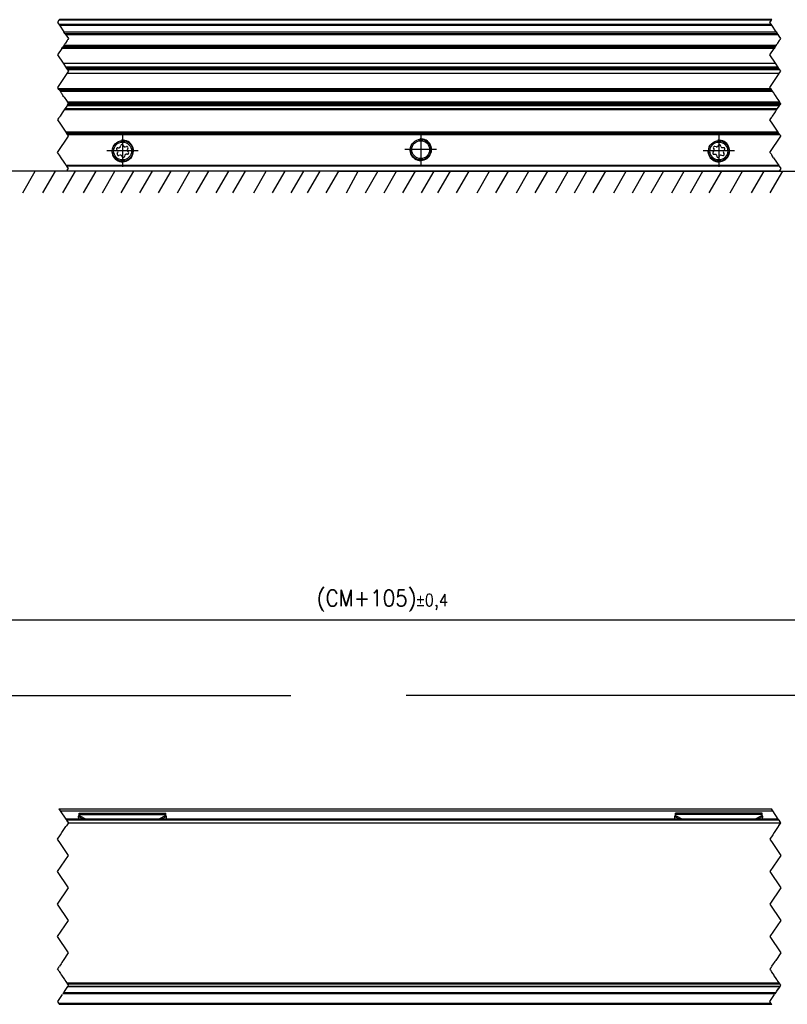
# Model space of a CAD drawing. Header units: millimetres. Extents: x -418 to 2750, y -1084 to 1393.
# Tile 14 of 74: x -22 to 73, y 27 to 148. Entities that reach past the tile are written whole.
import ezdxf

# ---------------------------------------------------------------- set-up
doc = ezdxf.new("R2010")
doc.units = ezdxf.units.MM
doc.linetypes.add('DOT_CENTER', pattern=[14, 12, -1, 0, -1])
doc.layers.add('1', color=7, linetype='Continuous')
doc.styles.add('CONVERTER_12', font='txt.shx', dxfattribs={"width": 0.9})
doc.dimstyles.new('ME10_DIM_25', dxfattribs={"dimtxt": 3, "dimasz": 3, "dimexe": 1.5, "dimexo": 1.5, "dimgap": 1.5, "dimtad": 1, "dimdsep": 46, "dimtxsty": 'CONVERTER_12', "dimsah": 1, "dimcen": 0.09, "dimclrd": 2, "dimclre": 2, "dimclrt": 2, "dimadec": 0, "dimazin": 0, "dimtol": 1, "dimtp": 0.4, "dimtm": 0.4, "dimtfac": 0.75, "dimtdec": 0, "dimtix": 1, "dimtmove": 0, "dimatfit": 3, "dimfxl": 1, "dimtolj": 1, "dimtzin": 0, "dimarcsym": 0})
doc.dimstyles.get("Standard").update_dxf_attribs({"dimtxt": 0.18, "dimasz": 0.18, "dimexe": 0.18, "dimexo": 0.0625, "dimgap": 0.09, "dimtad": 0, "dimtih": 1, "dimtoh": 1, "dimdec": 4, "dimzin": 0, "dimdsep": 46, "dimtxsty": 'Standard', "dimcen": 0.09, "dimadec": 0, "dimazin": 0, "dimtfac": 1, "dimtdec": 4, "dimtofl": 0, "dimtmove": 0, "dimatfit": 3, "dimfxl": 1, "dimtolj": 1, "dimtzin": 0, "dimarcsym": 0})

# ---------------------------------------------------------------- blocks, each defined once
blk = doc.blocks.new('SOPORTE_SV2__7', base_point=(-493.08, 194.18))
at = {"color": 2, "linetype": 'DOT_CENTER'}
for p, q in [((-24.35, 205.53), (-24.58, 205.18)), ((-24.23, 205.72), (-24.35, 205.53)), ((-23.83, 206.3), (-24.23, 205.72)), ((-23.82, 206.32), (-23.83, 206.3)), ((106.86, 205.18), (107.09, 205.53)), ((107.09, 205.53), (107.21, 205.72)), ((107.21, 205.72), (107.6, 206.3)), ((107.6, 206.3), (107.62, 206.32)), ((-25.38, 203.98), (-25.58, 203.68)), ((-25.58, 203.68), (-25.04, 202.86)), ((-25.25, 204.18), (-25.38, 203.98)), ((-25.18, 204.28), (-25.25, 204.18)), ((-25.12, 204.38), (-25.18, 204.28)), ((-24.7, 205), (-25.12, 204.38)), ((-24.58, 205.18), (-24.7, 205)), ((105.86, 203.68), (106.06, 203.98)), ((106.4, 202.86), (105.86, 203.68)), ((106.06, 203.98), (106.19, 204.18)), ((106.19, 204.18), (106.26, 204.28)), ((106.26, 204.28), (106.32, 204.38)), ((106.32, 204.38), (106.74, 205)), ((106.74, 205), (106.86, 205.18)), ((-25.04, 202.86), (-24.05, 201.38)), ((107.39, 201.38), (106.4, 202.86)), ((-25.58, 197.68), (-23.58, 200.68)), ((-24.05, 201.38), (-23.92, 201.18)), ((-23.92, 201.18), (-23.78, 200.98)), ((-23.69, 200.83), (-23.78, 200.98)), ((-23.6, 200.7), (-23.69, 200.83)), ((-23.58, 200.68), (-23.6, 200.7)), ((105.86, 197.68), (107.86, 200.68)), ((107.52, 201.18), (107.39, 201.38)), ((107.66, 200.98), (107.52, 201.18)), ((107.66, 200.98), (107.75, 200.83)), ((107.75, 200.83), (107.84, 200.7)), ((107.86, 200.68), (107.84, 200.7)), ((-25.38, 197.38), (-25.58, 197.68)), ((-25.25, 197.18), (-25.38, 197.38)), ((-24.92, 196.68), (-25.25, 197.18)), ((-24.38, 195.88), (-24.92, 196.68)), ((106.06, 197.38), (105.86, 197.68)), ((106.06, 197.38), (106.19, 197.18)), ((106.52, 196.68), (106.19, 197.18)), ((106.52, 196.68), (107.06, 195.88)), ((-24.25, 195.68), (-24.38, 195.88)), ((-23.97, 195.26), (-24.25, 195.68)), ((-23.97, 195.26), (-23.88, 195.12)), ((-23.58, 194.68), (-23.88, 195.12)), ((-23.78, 194.38), (-23.58, 194.68)), ((107.06, 195.88), (107.47, 195.26)), ((107.56, 195.12), (107.47, 195.26)), ((107.56, 195.12), (107.86, 194.68)), ((107.86, 194.68), (107.66, 194.38)), ((-23.88, 194.24), (-23.92, 194.18)), ((-23.88, 194.24), (-23.78, 194.38)), ((107.52, 194.18), (107.56, 194.24)), ((107.66, 194.38), (107.56, 194.24))]:
    blk.add_line(p, q, dxfattribs=at)
at = {"color": 3, "linetype": 'Continuous'}
for p, q in [((107.09, 205.53), (-24.35, 205.53)), ((107.21, 205.72), (-24.23, 205.72)), ((107.6, 206.3), (-23.83, 206.3)), ((-23.78, 200.98), (107.66, 200.98)), ((107.47, 195.26), (-23.97, 195.26)), ((107.56, 195.12), (-23.88, 195.12)), ((-23.88, 194.24), (107.56, 194.24))]:
    blk.add_line(p, q, dxfattribs=at)
at = {"color": 7, "linetype": 'Continuous'}
for p, q in [((107.62, 206.32), (-23.82, 206.32)), ((107.39, 201.38), (-24.05, 201.38)), ((107.52, 201.18), (-23.92, 201.18)), ((-14.48, 198.54), (-14.22, 198.54)), ((-14, 198.71), (-13.93, 198.96)), ((-13.5, 199.02), (-13.37, 198.79)), ((-13.12, 198.68), (-12.86, 198.75)), ((-12.6, 198.41), (-12.73, 198.18)), ((95.44, 198.41), (95.57, 198.18)), ((95.96, 198.68), (95.69, 198.75)), ((96.34, 199.02), (96.21, 198.79)), ((96.84, 198.71), (96.76, 198.96)), ((97.32, 198.54), (97.06, 198.54)), ((-14.47, 197.96), (-14.65, 198.15)), ((-14.56, 197.45), (-14.43, 197.68)), ((-14.05, 197.18), (-14.3, 197.11)), ((-13.66, 196.84), (-13.79, 197.07)), ((-13.16, 197.15), (-13.24, 196.9)), ((-12.68, 197.32), (-12.94, 197.32)), ((-12.69, 197.9), (-12.51, 197.71)), ((95.53, 197.9), (95.35, 197.71)), ((95.52, 197.32), (95.78, 197.32)), ((96, 197.15), (96.07, 196.9)), ((96.5, 196.84), (96.63, 197.07)), ((96.89, 197.18), (97.14, 197.11)), ((97.4, 197.45), (97.27, 197.68)), ((97.31, 197.96), (97.49, 198.15)), ((107.52, 194.18), (-23.92, 194.18))]:
    blk.add_line(p, q, dxfattribs=at)
for centre, radius in [((41.42, 198.18), 1.9), ((-13.58, 197.93), 1.9), ((-13.58, 197.93), 1.65), ((41.42, 198.18), 1.65), ((96.42, 197.93), 1.9), ((96.42, 197.93), 1.65)]:
    blk.add_circle(centre, radius, dxfattribs=at)
for centre, start, end in [((-14.48, 198.31), 90.5656, 223.8716), ((-14.22, 198.78), 270.5656, 343.8716), ((-13.7, 198.9), 30.1519, 163.8716), ((-13.17, 198.91), 210.1519, 283.4579), ((-12.8, 198.52), 330.5656, 103.4579), ((-12.53, 198.06), 150.5656, 223.8716), ((95.64, 198.52), 76.5421, 209.4344), ((95.36, 198.06), 316.1284, 29.4344), ((96.01, 198.91), 256.5421, 329.8481), ((96.54, 198.9), 16.1284, 149.8481), ((97.06, 198.78), 196.1284, 269.4344), ((97.32, 198.31), 316.1284, 89.4344), ((-14.36, 197.34), 150.5656, 283.8716), ((-14.64, 197.8), 330.5656, 43.8716), ((-13.99, 196.95), 30.5656, 103.8716), ((-13.46, 196.96), 210.5656, 343.8706), ((-12.94, 197.08), 90.5656, 163.8706), ((-12.68, 197.55), 270.5656, 43.8716), ((95.52, 197.55), 136.1284, 269.4344), ((95.78, 197.08), 16.1294, 89.4344), ((96.3, 196.96), 196.1294, 329.4344), ((96.83, 196.95), 76.1284, 149.4344), ((97.2, 197.34), 256.1284, 29.4344), ((97.47, 197.8), 136.1284, 209.4344)]:
    blk.add_arc(centre, 0.233, start, end, dxfattribs=at)
at = {"layer": '1', "color": 2, "linetype": 'DOT_CENTER'}
for p, q in [((-13.58, 200.83), (-13.58, 195.03)), ((41.42, 201.08), (41.42, 195.28)), ((96.42, 200.83), (96.42, 195.03)), ((44.32, 198.18), (38.52, 198.18)), ((-10.68, 197.93), (-16.48, 197.93)), ((99.32, 197.93), (93.52, 197.93))]:
    blk.add_line(p, q, dxfattribs=at)
at = {"layer": '1', "color": 30, "linetype": 'Continuous'}
for centre in [(41.42, 198.18), (-13.58, 197.93), (96.42, 197.93)]:
    blk.add_arc(centre, 2, 175, 95, dxfattribs=at)
blk = doc.blocks.new('REGLA_SV2-2040__8', base_point=(-490.08, 204.18))
at = {"color": 2, "linetype": 'DOT_CENTER'}
for p, q in [((-25.32, 222.08), (-25.58, 221.68)), ((-25.25, 222.18), (-25.32, 222.08)), ((105.86, 221.68), (106.12, 222.08)), ((106.12, 222.08), (106.19, 222.18)), ((-25.58, 221.68), (-25.37, 221.36)), ((-25.37, 221.36), (-25.25, 221.18)), ((-25.25, 221.18), (-24.41, 219.92)), ((106.07, 221.36), (105.86, 221.68)), ((106.19, 221.18), (106.07, 221.36)), ((107.03, 219.92), (106.19, 221.18)), ((-24.22, 219.64), (-24.41, 219.92)), ((-24.22, 219.64), (-24.09, 219.44)), ((-23.81, 218.35), (-24.14, 217.84)), ((-24.09, 219.44), (-23.88, 219.13)), ((-23.88, 219.13), (-23.58, 218.68)), ((-23.75, 218.43), (-23.81, 218.35)), ((-23.73, 218.46), (-23.75, 218.43)), ((-23.7, 218.5), (-23.73, 218.46)), ((-23.58, 218.68), (-23.7, 218.5)), ((107.03, 219.92), (107.22, 219.64)), ((107.35, 219.44), (107.22, 219.64)), ((107.3, 217.84), (107.63, 218.35)), ((107.55, 219.13), (107.35, 219.44)), ((107.86, 218.68), (107.55, 219.13)), ((107.63, 218.35), (107.69, 218.43)), ((107.69, 218.43), (107.71, 218.46)), ((107.71, 218.46), (107.73, 218.5)), ((107.73, 218.5), (107.86, 218.68)), ((-24.79, 216.87), (-25.58, 215.68)), ((-24.79, 216.87), (-24.66, 217.07)), ((-24.56, 217.21), (-24.66, 217.07)), ((-24.51, 217.29), (-24.56, 217.21)), ((-24.43, 217.41), (-24.51, 217.29)), ((-24.32, 217.57), (-24.43, 217.41)), ((-24.22, 217.72), (-24.32, 217.57)), ((-24.14, 217.84), (-24.22, 217.72)), ((105.86, 215.68), (106.65, 216.87)), ((106.78, 217.07), (106.65, 216.87)), ((106.78, 217.07), (106.88, 217.21)), ((106.88, 217.21), (106.93, 217.29)), ((106.93, 217.29), (107.01, 217.41)), ((107.01, 217.41), (107.12, 217.57)), ((107.12, 217.57), (107.22, 217.72)), ((107.22, 217.72), (107.3, 217.84)), ((-25.58, 215.68), (-24.55, 214.13)), ((106.89, 214.13), (105.86, 215.68)), ((-24.55, 214.13), (-24.45, 213.98)), ((-24.45, 213.98), (-24.11, 213.47)), ((-24.11, 213.47), (-23.92, 213.18)), ((-23.92, 213.18), (-23.72, 212.89)), ((-23.72, 212.89), (-23.58, 212.68)), ((106.99, 213.98), (106.89, 214.13)), ((107.33, 213.47), (106.99, 213.98)), ((107.52, 213.18), (107.33, 213.47)), ((107.71, 212.89), (107.52, 213.18)), ((107.86, 212.68), (107.71, 212.89)), ((-23.88, 212.23), (-25.58, 209.68)), ((-23.78, 212.38), (-23.88, 212.23)), ((-23.58, 212.68), (-23.78, 212.38)), ((105.86, 209.68), (107.56, 212.23)), ((107.56, 212.23), (107.65, 212.38)), ((107.65, 212.38), (107.86, 212.68)), ((-25.58, 209.68), (-25.46, 209.49)), ((-25.33, 209.29), (-25.46, 209.49)), ((-25.33, 209.29), (-25.23, 209.15)), ((-25.23, 209.15), (-25.18, 209.07)), ((105.98, 209.49), (105.86, 209.68)), ((105.98, 209.49), (106.11, 209.29)), ((106.21, 209.15), (106.11, 209.29)), ((106.26, 209.07), (106.21, 209.15)), ((-25.18, 209.07), (-25.1, 208.95)), ((-25.1, 208.95), (-24.99, 208.78)), ((-24.99, 208.78), (-24.89, 208.64)), ((-24.89, 208.64), (-24.81, 208.52)), ((-24.81, 208.52), (-24.71, 208.38)), ((-24.71, 208.38), (-24.65, 208.27)), ((-24.65, 208.27), (-24.6, 208.2)), ((-24.47, 208.01), (-24.6, 208.2)), ((-24.42, 207.93), (-24.47, 208.01)), ((-24.39, 207.9), (-24.42, 207.93)), ((-24.39, 207.9), (-24.37, 207.86)), ((-24.37, 207.86), (-23.95, 207.23)), ((106.34, 208.95), (106.26, 209.07)), ((106.45, 208.78), (106.34, 208.95)), ((106.55, 208.64), (106.45, 208.78)), ((106.63, 208.52), (106.55, 208.64)), ((106.72, 208.38), (106.63, 208.52)), ((106.79, 208.27), (106.72, 208.38)), ((106.84, 208.2), (106.79, 208.27)), ((106.84, 208.2), (106.97, 208.01)), ((106.97, 208.01), (107.02, 207.93)), ((107.02, 207.93), (107.04, 207.9)), ((107.07, 207.86), (107.04, 207.9)), ((107.49, 207.23), (107.07, 207.86)), ((-24.35, 205.53), (-24.58, 205.18)), ((-24.23, 205.72), (-24.35, 205.53)), ((-23.83, 206.3), (-24.23, 205.72)), ((-23.95, 207.23), (-23.75, 206.92)), ((-23.82, 206.32), (-23.83, 206.3)), ((-23.75, 206.44), (-23.82, 206.32)), ((-23.75, 206.92), (-23.61, 206.72)), ((-23.75, 206.44), (-23.58, 206.68)), ((-23.58, 206.68), (-23.61, 206.72)), ((106.86, 205.18), (107.09, 205.53)), ((107.09, 205.53), (107.21, 205.72)), ((107.21, 205.72), (107.6, 206.3)), ((107.69, 206.92), (107.49, 207.23)), ((107.6, 206.3), (107.62, 206.32)), ((107.62, 206.32), (107.69, 206.44)), ((107.83, 206.72), (107.69, 206.92)), ((107.86, 206.68), (107.69, 206.44)), ((107.83, 206.72), (107.86, 206.68)), ((-25.18, 204.28), (-25.25, 204.18)), ((-25.12, 204.38), (-25.18, 204.28)), ((-24.7, 205), (-25.12, 204.38)), ((106.19, 204.18), (106.26, 204.28)), ((106.26, 204.28), (106.32, 204.38)), ((106.32, 204.38), (106.74, 205))]:
    blk.add_line(p, q, dxfattribs=at)
at = {"color": 3, "linetype": 'Continuous'}
for p, q in [((106.12, 222.08), (-25.32, 222.08)), ((-25.37, 221.36), (106.07, 221.36)), ((-25.25, 221.18), (106.19, 221.18)), ((-24.41, 219.92), (107.03, 219.92)), ((-24.09, 219.44), (107.35, 219.44)), ((106.65, 216.87), (-24.79, 216.87)), ((-24.66, 217.07), (106.78, 217.07)), ((107.01, 217.41), (-24.43, 217.41)), ((-25.46, 209.49), (105.98, 209.49)), ((106.11, 209.29), (-25.33, 209.29)), ((-25.1, 208.95), (106.34, 208.95)), ((107.69, 206.92), (-23.75, 206.92)), ((107.69, 206.44), (-23.75, 206.44))]:
    blk.add_line(p, q, dxfattribs=at)
at = {"color": 7, "linetype": 'Continuous'}
for p, q in [((106.19, 222.18), (-25.25, 222.18)), ((-24.22, 219.64), (107.22, 219.64)), ((106.88, 217.21), (-24.56, 217.21)), ((-24.55, 214.13), (106.89, 214.13)), ((-24.11, 213.47), (107.33, 213.47)), ((107.52, 213.18), (-23.92, 213.18)), ((107.71, 212.89), (-23.72, 212.89)), ((107.56, 212.23), (-23.88, 212.23)), ((-25.23, 209.15), (106.21, 209.15)), ((107.83, 206.72), (-23.61, 206.72))]:
    blk.add_line(p, q, dxfattribs=at)
blk = doc.blocks.new('REGLA_SV2-2040mm__10', base_point=(-493.08, 194.18))
for name, p in [('REGLA_SV2-2040__8', (-490.08, 204.18)), ('SOPORTE_SV2__7', (-493.08, 194.18))]:
    blk.add_blockref(name, p)
blk = doc.blocks.new('Bottom1', base_point=(-405.581, 208.18))
at = {"layer": '1', "color": 2, "linetype": 'Continuous'}
for p, q in [((2.303, 194.18), (-34.081, 194.18)), ((-31.993, 190.18), (-29.684, 194.18)), ((-28.285, 190.18), (-25.976, 194.18)), ((-24.578, 190.18), (-22.268, 194.18)), ((-20.767, 190.18), (-18.457, 194.18)), ((-17.307, 190.18), (-14.997, 194.18)), ((-13.847, 190.18), (-11.537, 194.18)), ((-10.387, 190.18), (-8.077, 194.18)), ((-6.927, 190.18), (-4.617, 194.18)), ((-3.467, 190.18), (-1.157, 194.18)), ((-0.007, 190.18), (2.303, 194.18)), ((3.701, 190.18), (6.01, 194.18)), ((26.317, 194.18), (3.919, 194.18)), ((6.786, 190.18), (9.095, 194.18)), ((10.627, 190.18), (12.936, 194.18)), ((14.087, 190.18), (16.396, 194.18)), ((17.547, 190.18), (19.856, 194.18)), ((20.548, 190.18), (22.857, 194.18)), ((24.008, 190.18), (26.317, 194.18)), ((26.317, 194.18), (126.933, 194.18)), ((27.749, 190.18), (29.908, 194.18)), ((31.209, 190.18), (33.552, 194.239)), ((34.669, 190.18), (36.979, 194.18)), ((38.129, 190.18), (40.439, 194.18)), ((41.589, 190.18), (43.899, 194.18)), ((44.59, 190.18), (46.9, 194.18)), ((48.05, 190.18), (50.36, 194.18)), ((51.835, 190.18), (54.144, 194.18)), ((55.295, 190.18), (57.604, 194.18)), ((59.079, 190.18), (61.389, 194.18)), ((62.539, 190.18), (64.849, 194.18)), ((66.324, 190.18), (68.633, 194.18)), ((69.784, 190.18), (72.093, 194.18)), ((73.244, 190.18), (75.553, 194.18)), ((77.029, 190.18), (79.338, 194.18)), ((80.489, 190.18), (82.798, 194.18)), ((83.949, 190.18), (86.292, 194.239)), ((87.733, 190.18), (90.042, 194.18)), ((91.193, 190.18), (93.502, 194.18)), ((94.653, 190.18), (96.962, 194.18)), ((98.494, 190.18), (100.804, 194.18)), ((102.461, 190.18), (104.77, 194.18)), ((105.921, 190.18), (108.23, 194.18))]:
    blk.add_line(p, q, dxfattribs=at)
blk.add_blockref('REGLA_SV2-2040mm__10', (-493.081, 194.18))
blk = doc.blocks.new('REGLA_SV2-2040__22', base_point=(-493.09, 42.37))
at = {"color": 2, "linetype": 'DOT_CENTER'}
for p, q in [((-24.06, 74.58), (-23.95, 74.42)), ((107.49, 74.42), (107.38, 74.58)), ((-24.79, 72.07), (-24.05, 73.18)), ((-23.93, 73.36), (-24.05, 73.18)), ((-23.95, 74.42), (-23.92, 74.38)), ((-23.59, 73.88), (-23.93, 73.36)), ((-23.92, 74.38), (-23.73, 74.08)), ((-23.73, 74.08), (-23.72, 74.07)), ((-23.72, 74.07), (-23.59, 73.88)), ((107.38, 73.18), (106.65, 72.07)), ((107.38, 73.18), (107.51, 73.36)), ((107.52, 74.38), (107.49, 74.42)), ((107.51, 73.36), (107.85, 73.88)), ((107.65, 74.17), (107.52, 74.38)), ((107.71, 74.08), (107.65, 74.17)), ((107.72, 74.07), (107.71, 74.08)), ((107.85, 73.88), (107.72, 74.07)), ((-25.59, 70.88), (-25.06, 71.67)), ((-25.06, 71.67), (-24.79, 72.07)), ((106.38, 71.67), (105.85, 70.88)), ((106.65, 72.07), (106.38, 71.67)), ((-25.05, 70.07), (-25.59, 70.88)), ((-24.92, 69.87), (-25.05, 70.07)), ((-24.79, 69.67), (-24.92, 69.87)), ((-23.59, 67.88), (-24.79, 69.67)), ((105.85, 70.88), (106.39, 70.07)), ((106.39, 70.07), (106.52, 69.87)), ((106.52, 69.87), (106.65, 69.67)), ((106.65, 69.67), (107.85, 67.88)), ((-25.59, 64.88), (-23.59, 67.88)), ((107.85, 67.88), (105.85, 64.88)), ((-23.59, 61.88), (-25.59, 64.88)), ((105.85, 64.88), (107.85, 61.88)), ((-25.59, 58.88), (-23.59, 61.88)), ((107.85, 61.88), (105.85, 58.88)), ((-23.59, 55.88), (-25.59, 58.88)), ((105.85, 58.88), (107.85, 55.88)), ((-25.59, 52.88), (-23.59, 55.88)), ((107.85, 55.88), (105.85, 52.88)), ((-23.59, 49.88), (-25.59, 52.88)), ((105.85, 52.88), (107.85, 49.88)), ((-24.51, 48.48), (-23.59, 49.88)), ((107.85, 49.88), (106.92, 48.48)), ((-25.34, 47.24), (-25.32, 47.27)), ((-25.32, 47.27), (-25.3, 47.31)), ((-25.3, 47.31), (-25.23, 47.4)), ((-24.94, 47.84), (-25.23, 47.4)), ((-24.78, 48.09), (-24.94, 47.84)), ((-24.65, 48.28), (-24.78, 48.09)), ((-24.56, 48.41), (-24.65, 48.28)), ((-24.56, 48.41), (-24.54, 48.44)), ((-24.54, 48.44), (-24.51, 48.48)), ((106.12, 47.27), (106.1, 47.24)), ((106.14, 47.31), (106.12, 47.27)), ((106.2, 47.4), (106.14, 47.31)), ((106.2, 47.4), (106.5, 47.84)), ((106.5, 47.84), (106.66, 48.09)), ((106.66, 48.09), (106.79, 48.28)), ((106.79, 48.28), (106.88, 48.41)), ((106.9, 48.44), (106.88, 48.41)), ((106.92, 48.48), (106.9, 48.44)), ((-25.59, 46.88), (-25.51, 46.99)), ((-25.48, 46.72), (-25.59, 46.88)), ((-25.51, 46.99), (-25.48, 47.04)), ((-25.48, 47.04), (-25.46, 47.07)), ((-25.48, 46.72), (-25.45, 46.67)), ((-25.46, 47.07), (-25.42, 47.13)), ((-25.45, 46.67), (-25.44, 46.65)), ((-25.42, 46.62), (-25.44, 46.65)), ((-25.42, 47.13), (-25.39, 47.17)), ((-25.42, 46.62), (-25.37, 46.55)), ((-25.39, 47.17), (-25.37, 47.2)), ((-25.37, 47.2), (-25.36, 47.21)), ((-25.37, 46.55), (-25.3, 46.45)), ((-25.36, 47.21), (-25.34, 47.24)), ((-25.3, 46.45), (-25.16, 46.23)), ((-25.16, 46.23), (-25.05, 46.07)), ((-25.05, 46.07), (-24.96, 45.94)), ((-24.96, 45.94), (-24.94, 45.9)), ((-24.94, 45.9), (-24.92, 45.87)), ((-24.92, 45.87), (-24.88, 45.82)), ((-24.85, 45.76), (-24.88, 45.82)), ((-24.85, 45.76), (-24.3, 44.94)), ((105.93, 46.99), (105.85, 46.88)), ((105.85, 46.88), (105.96, 46.72)), ((105.96, 47.04), (105.93, 46.99)), ((105.98, 47.07), (105.96, 47.04)), ((105.99, 46.67), (105.96, 46.72)), ((106.02, 47.13), (105.98, 47.07)), ((106, 46.65), (105.99, 46.67)), ((106, 46.65), (106.02, 46.62)), ((106.05, 47.17), (106.02, 47.13)), ((106.07, 46.55), (106.02, 46.62)), ((106.07, 47.2), (106.05, 47.17)), ((106.08, 47.21), (106.07, 47.2)), ((106.14, 46.45), (106.07, 46.55)), ((106.1, 47.24), (106.08, 47.21)), ((106.28, 46.23), (106.14, 46.45)), ((106.38, 46.07), (106.28, 46.23)), ((106.48, 45.94), (106.38, 46.07)), ((106.5, 45.9), (106.48, 45.94)), ((106.52, 45.87), (106.5, 45.9)), ((106.56, 45.82), (106.52, 45.87)), ((106.56, 45.82), (106.59, 45.76)), ((107.14, 44.94), (106.59, 45.76)), ((-24.3, 44.94), (-24.24, 44.86)), ((-24.24, 44.86), (-24.06, 44.58)), ((-24.06, 44.58), (-23.95, 44.42)), ((-23.95, 44.42), (-23.88, 44.31)), ((-23.88, 44.31), (-23.86, 44.28)), ((-23.86, 44.28), (-23.85, 44.26)), ((-23.85, 44.26), (-23.74, 44.1)), ((-23.73, 43.66), (-23.85, 43.49)), ((-23.74, 44.1), (-23.73, 44.08)), ((-23.73, 44.08), (-23.64, 43.96)), ((-23.71, 43.69), (-23.73, 43.66)), ((-23.63, 43.81), (-23.71, 43.69)), ((-23.59, 43.88), (-23.64, 43.96)), ((-23.63, 43.82), (-23.59, 43.88)), ((-23.63, 43.82), (-23.63, 43.81)), ((107.2, 44.86), (107.14, 44.94)), ((107.38, 44.58), (107.2, 44.86)), ((107.49, 44.42), (107.38, 44.58)), ((107.56, 44.31), (107.49, 44.42)), ((107.58, 44.28), (107.56, 44.31)), ((107.59, 44.26), (107.58, 44.28)), ((107.7, 44.1), (107.59, 44.26)), ((107.59, 43.49), (107.71, 43.66)), ((107.71, 44.08), (107.7, 44.1)), ((107.79, 43.96), (107.71, 44.08)), ((107.71, 43.66), (107.73, 43.69)), ((107.73, 43.69), (107.81, 43.81)), ((107.79, 43.96), (107.85, 43.88)), ((107.85, 43.88), (107.81, 43.82)), ((107.81, 43.81), (107.81, 43.82)), ((-24.51, 42.49), (-24.59, 42.38)), ((-24.45, 42.58), (-24.51, 42.49)), ((-24.36, 42.72), (-24.45, 42.58)), ((-23.98, 43.29), (-24.36, 42.72)), ((-23.85, 43.49), (-23.98, 43.29)), ((106.85, 42.38), (106.93, 42.49)), ((106.93, 42.49), (106.99, 42.58)), ((106.99, 42.58), (107.08, 42.72)), ((107.08, 42.72), (107.46, 43.29)), ((107.46, 43.29), (107.59, 43.49))]:
    blk.add_line(p, q, dxfattribs=at)
at = {"color": 7, "linetype": 'Continuous'}
for p, q in [((107.38, 74.58), (-24.06, 74.58)), ((-23.59, 73.88), (107.85, 73.88)), ((107.71, 43.66), (-23.73, 43.66)), ((-24.59, 42.38), (106.85, 42.38))]:
    blk.add_line(p, q, dxfattribs=at)
at = {"color": 3, "linetype": 'Continuous'}
for p, q in [((107.52, 74.38), (-23.92, 74.38)), ((107.58, 44.28), (-23.86, 44.28)), ((107.7, 44.1), (-23.74, 44.1)), ((-23.71, 43.69), (107.73, 43.69)), ((-24.45, 42.58), (106.99, 42.58))]:
    blk.add_line(p, q, dxfattribs=at)
blk = doc.blocks.new('SOPORTE_SV2__23', base_point=(-493.08, 40.37))
at = {"color": 2, "linetype": 'DOT_CENTER'}
for p, q in [((-25.32, 76.47), (-25.08, 76.12)), ((106.36, 76.12), (106.12, 76.47)), ((-25.08, 76.12), (-24.06, 74.58)), ((-24.06, 74.58), (-23.95, 74.42)), ((107.38, 74.58), (106.36, 76.12)), ((107.49, 74.42), (107.38, 74.58)), ((-24.79, 72.07), (-24.05, 73.18)), ((107.38, 73.18), (106.65, 72.07)), ((107.52, 73.37), (107.85, 73.88)), ((107.71, 74.08), (107.65, 74.17)), ((107.72, 74.07), (107.71, 74.08)), ((107.85, 73.88), (107.72, 74.07)), ((-25.59, 70.88), (-25.06, 71.67)), ((106.38, 71.67), (105.85, 70.88)), ((-25.05, 70.07), (-25.59, 70.88)), ((-24.92, 69.87), (-25.05, 70.07)), ((-24.79, 69.67), (-24.92, 69.87)), ((-23.59, 67.88), (-24.79, 69.67)), ((105.85, 70.88), (106.39, 70.07)), ((106.39, 70.07), (106.52, 69.87)), ((106.52, 69.87), (106.65, 69.67)), ((106.65, 69.67), (107.85, 67.88)), ((-25.59, 64.88), (-23.59, 67.88)), ((107.85, 67.88), (105.85, 64.88)), ((-23.59, 61.88), (-25.59, 64.88)), ((105.85, 64.88), (107.85, 61.88)), ((-25.59, 58.88), (-23.59, 61.88)), ((107.85, 61.88), (105.85, 58.88)), ((-23.59, 55.88), (-25.59, 58.88)), ((105.85, 58.88), (107.85, 55.88)), ((-25.59, 52.88), (-23.59, 55.88)), ((107.85, 55.88), (105.85, 52.88)), ((-23.59, 49.88), (-25.59, 52.88)), ((105.85, 52.88), (107.85, 49.88)), ((-24.51, 48.48), (-23.59, 49.88)), ((107.85, 49.88), (106.92, 48.48)), ((-25.34, 47.24), (-25.32, 47.27)), ((-25.32, 47.27), (-25.3, 47.31)), ((-25.3, 47.31), (-25.23, 47.4)), ((-24.94, 47.84), (-25.23, 47.4)), ((-24.78, 48.09), (-24.94, 47.84)), ((-24.65, 48.28), (-24.78, 48.09)), ((-24.56, 48.41), (-24.65, 48.28)), ((-24.56, 48.41), (-24.54, 48.44)), ((-24.54, 48.44), (-24.51, 48.48)), ((106.12, 47.27), (106.1, 47.24)), ((106.14, 47.31), (106.12, 47.27)), ((106.2, 47.4), (106.14, 47.31)), ((106.2, 47.4), (106.5, 47.84)), ((106.5, 47.84), (106.66, 48.09)), ((106.66, 48.09), (106.79, 48.28)), ((106.79, 48.28), (106.88, 48.41)), ((106.9, 48.44), (106.88, 48.41)), ((106.92, 48.48), (106.9, 48.44)), ((-25.59, 46.88), (-25.51, 46.99)), ((-25.48, 46.72), (-25.59, 46.88)), ((-25.51, 46.99), (-25.48, 47.04)), ((-25.48, 47.04), (-25.46, 47.07)), ((-25.48, 46.72), (-25.45, 46.67)), ((-25.46, 47.07), (-25.42, 47.13)), ((-25.45, 46.67), (-25.44, 46.65)), ((-25.42, 46.62), (-25.44, 46.65)), ((-25.42, 47.13), (-25.39, 47.17)), ((-25.42, 46.62), (-25.37, 46.55)), ((-25.39, 47.17), (-25.37, 47.2)), ((-25.37, 47.2), (-25.36, 47.21)), ((-25.37, 46.55), (-25.3, 46.45)), ((-25.36, 47.21), (-25.34, 47.24)), ((-25.3, 46.45), (-25.16, 46.23)), ((-25.16, 46.23), (-25.05, 46.07)), ((-25.05, 46.07), (-24.96, 45.94)), ((-24.96, 45.94), (-24.94, 45.9)), ((-24.94, 45.9), (-24.92, 45.87)), ((-24.92, 45.87), (-24.88, 45.82)), ((-24.85, 45.76), (-24.88, 45.82)), ((-24.85, 45.76), (-24.3, 44.94)), ((105.93, 46.99), (105.85, 46.88)), ((105.85, 46.88), (105.96, 46.72)), ((105.96, 47.04), (105.93, 46.99)), ((105.98, 47.07), (105.96, 47.04)), ((105.99, 46.67), (105.96, 46.72)), ((106.02, 47.13), (105.98, 47.07)), ((106, 46.65), (105.99, 46.67)), ((106, 46.65), (106.02, 46.62)), ((106.05, 47.17), (106.02, 47.13)), ((106.07, 46.55), (106.02, 46.62)), ((106.07, 47.2), (106.05, 47.17)), ((106.08, 47.21), (106.07, 47.2)), ((106.14, 46.45), (106.07, 46.55)), ((106.1, 47.24), (106.08, 47.21)), ((106.28, 46.23), (106.14, 46.45)), ((106.38, 46.07), (106.28, 46.23)), ((106.48, 45.94), (106.38, 46.07)), ((106.5, 45.9), (106.48, 45.94)), ((106.52, 45.87), (106.5, 45.9)), ((106.56, 45.82), (106.52, 45.87)), ((106.56, 45.82), (106.59, 45.76)), ((107.14, 44.94), (106.59, 45.76)), ((-24.3, 44.94), (-24.24, 44.86)), ((-24.24, 44.86), (-24.06, 44.58)), ((-24.06, 44.58), (-23.95, 44.42)), ((-23.95, 44.42), (-23.88, 44.31)), ((-23.88, 44.31), (-23.86, 44.28)), ((-23.86, 44.28), (-23.85, 44.26)), ((-23.85, 44.26), (-23.74, 44.1)), ((-23.73, 43.66), (-23.85, 43.49)), ((-23.74, 44.1), (-23.73, 44.08)), ((-23.73, 44.08), (-23.64, 43.96)), ((-23.71, 43.69), (-23.73, 43.66)), ((-23.63, 43.81), (-23.71, 43.69)), ((-23.59, 43.88), (-23.64, 43.96)), ((-23.63, 43.82), (-23.59, 43.88)), ((-23.63, 43.82), (-23.63, 43.81)), ((107.2, 44.86), (107.14, 44.94)), ((107.38, 44.58), (107.2, 44.86)), ((107.49, 44.42), (107.38, 44.58)), ((107.56, 44.31), (107.49, 44.42)), ((107.58, 44.28), (107.56, 44.31)), ((107.59, 44.26), (107.58, 44.28)), ((107.7, 44.1), (107.59, 44.26)), ((107.59, 43.49), (107.71, 43.66)), ((107.71, 44.08), (107.7, 44.1)), ((107.79, 43.96), (107.71, 44.08)), ((107.71, 43.66), (107.73, 43.69)), ((107.73, 43.69), (107.81, 43.81)), ((107.79, 43.96), (107.85, 43.88)), ((107.85, 43.88), (107.81, 43.82)), ((107.81, 43.81), (107.81, 43.82)), ((-24.72, 42.17), (-25.59, 40.88)), ((-24.45, 42.58), (-24.51, 42.49)), ((-24.36, 42.72), (-24.45, 42.58)), ((-23.98, 43.29), (-24.36, 42.72)), ((-23.85, 43.49), (-23.98, 43.29)), ((105.85, 40.88), (106.72, 42.17)), ((106.93, 42.49), (106.99, 42.58)), ((106.99, 42.58), (107.08, 42.72)), ((107.08, 42.72), (107.46, 43.29)), ((107.46, 43.29), (107.59, 43.49)), ((-25.59, 40.88), (-25.39, 40.57)), ((-25.39, 40.57), (-25.25, 40.37)), ((106.05, 40.57), (105.85, 40.88)), ((106.19, 40.37), (106.05, 40.57))]:
    blk.add_line(p, q, dxfattribs=at)
at = {"color": 7, "linetype": 'Continuous'}
for p, q in [((-25.32, 76.47), (106.12, 76.47)), ((-21.69, 75.05), (-21.58, 75.26)), ((-21.68, 74.58), (-21.69, 75.05)), ((-21.58, 75.43), (-21.58, 75.65)), ((-21.58, 75.65), (-5.58, 75.65)), ((-21.58, 75.26), (-21.58, 75.43)), ((-5.58, 75.43), (-5.58, 75.65)), ((-5.58, 75.26), (-5.58, 75.43)), ((-5.48, 75.05), (-5.58, 75.26)), ((-5.49, 74.58), (-5.48, 75.05)), ((88.31, 75.05), (88.42, 75.26)), ((88.32, 74.58), (88.31, 75.05)), ((88.42, 75.43), (88.42, 75.65)), ((104.42, 75.65), (88.42, 75.65)), ((88.42, 75.26), (88.42, 75.43)), ((104.42, 75.43), (104.42, 75.65)), ((104.42, 75.26), (104.42, 75.43)), ((104.52, 75.05), (104.42, 75.26)), ((104.51, 74.58), (104.52, 75.05)), ((106.19, 40.37), (-25.25, 40.37))]:
    blk.add_line(p, q, dxfattribs=at)
at = {"color": 3, "linetype": 'Continuous'}
for p, q in [((-25.08, 76.12), (106.36, 76.12)), ((-21.69, 75.05), (-20.78, 74.58)), ((-21.58, 75.43), (-5.58, 75.43)), ((-21.58, 75.26), (-20.28, 74.58)), ((-5.58, 75.26), (-6.89, 74.58)), ((-5.48, 75.05), (-6.39, 74.58)), ((88.31, 75.05), (89.22, 74.58)), ((104.42, 75.43), (88.42, 75.43)), ((88.42, 75.26), (89.72, 74.58)), ((104.42, 75.26), (103.11, 74.58)), ((104.52, 75.05), (103.61, 74.58)), ((-25.39, 40.57), (106.05, 40.57))]:
    blk.add_line(p, q, dxfattribs=at)
blk = doc.blocks.new('REGLA_SV2-2040mm__24', base_point=(-493.09, 20.28))
for name, p in [('SOPORTE_SV2__23', (-493.09, 40.37)), ('REGLA_SV2-2040__22', (-493.09, 42.37))]:
    blk.add_blockref(name, p)
blk = doc.blocks.new('*D89')
at = {"layer": '1', "color": 2, "linetype": 'Continuous'}
for p, q in [((-493.08, 75.04), (-493.08, 112.88)), ((561.92, 75.04), (561.92, 112.88)), ((-493.08, 111.38), (561.92, 111.38))]:
    blk.add_line(p, q, dxfattribs=at)
at = {"layer": '1', "color": 2}
for points in [[(-490.08, 111.78), (-490.08, 110.99), (-493.08, 111.38)], [(558.92, 110.99), (558.92, 111.78), (561.92, 111.38)]]:
    blk.add_solid(points, dxfattribs=at)
at = {"layer": '1', "color": 2, "insert": (22.25, 112.88), "char_height": 3, "attachment_point": 7, "rotation": 0.0001, "line_spacing_factor": 0.60024, "style": 'CONVERTER_12'}
blk.add_mtext('\\C2;(CM+105)\\C2;\\H2.25;{\\Fgdt;`}0,4', dxfattribs=at)
blk = doc.blocks.new('Front1', base_point=(-405.585, 48.375))
blk.add_blockref('REGLA_SV2-2040mm__24', (-493.085, 20.277))
at = {"layer": '1'}
dim = blk.add_linear_dim(base=(-493.085, 111.38), p1=(561.915, 73.542), p2=(-493.085, 73.542), text='(CM+105)', dimstyle='ME10_DIM_25', dxfattribs=at)
dim.commit()
dim.dimension.update_dxf_attribs({"geometry": '*D89', "text_midpoint": (34.415, 114.38), "text_rotation": 0.00014})
at = {"layer": '1', "color": 2, "linetype": 'Continuous', "has_arrowhead": 0}
for points in [[(-476.348, 76.473), (-476.348, 97.397), (17.461, 97.397)], [(544.802, 76.473), (544.802, 97.397), (38.742, 97.397)]]:
    blk.add_leader(points, dimstyle='Standard', dxfattribs=at)

msp = doc.modelspace()

# ---------------------------------------------------------------- block references
at = {"xscale": 0.66666666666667, "yscale": 0.66666666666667, "zscale": 0.66666666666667}
for name, p in [('Bottom1', (-270.39, 138.79)), ('Front1', (-270.39, 32.25))]:
    msp.add_blockref(name, p, dxfattribs=at)

doc.saveas('drawing.dxf')
